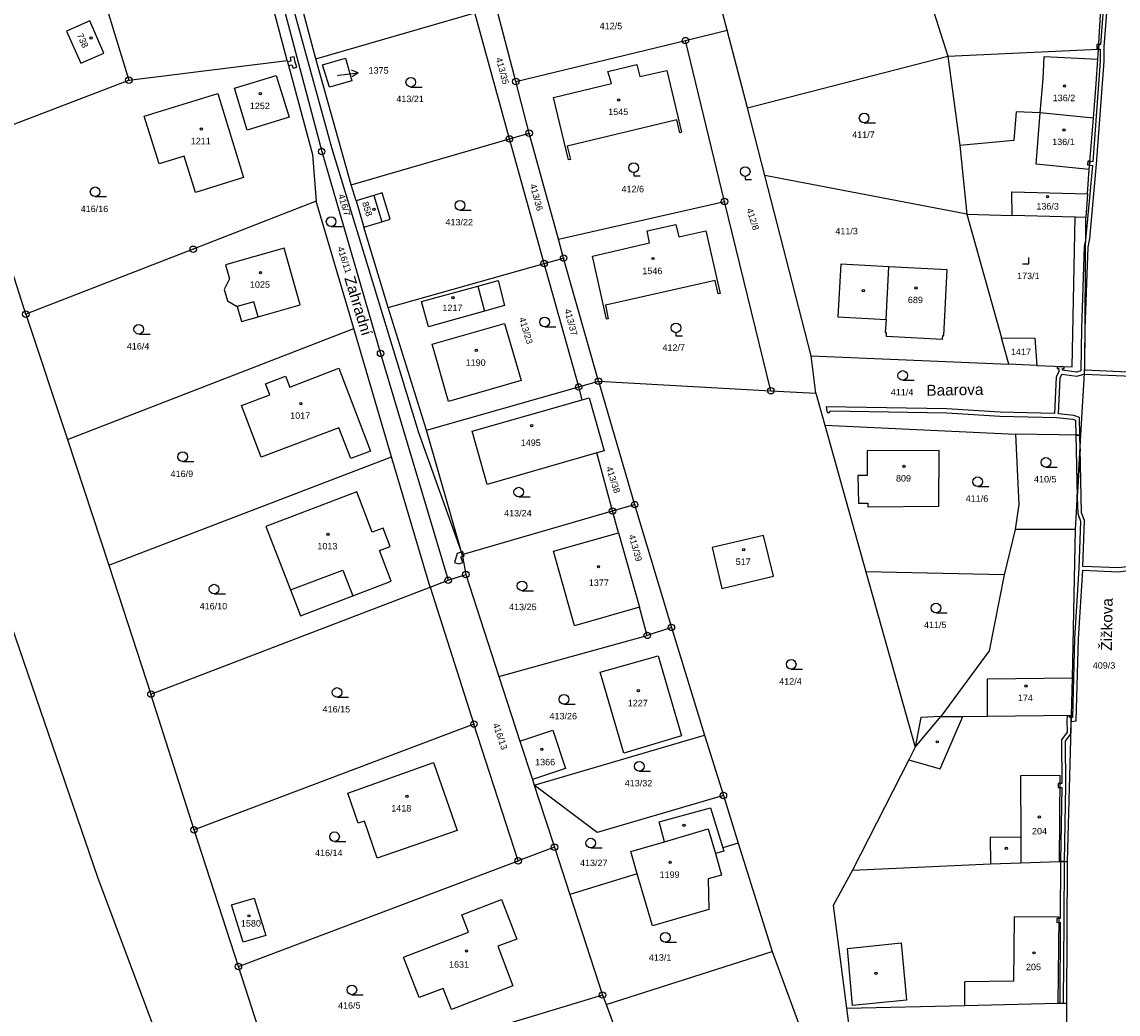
# Model space of a CAD drawing. Header units: metres. Extents: x -747283 to -746243, y -1022515 to -1021544.
# Tile 8 of 43: x -747134 to -746964, y -1022092 to -1021938. Entities that reach past the tile are written whole.
import ezdxf
from ezdxf.enums import TextEntityAlignment as Align

# ---------------------------------------------------------------- set-up
doc = ezdxf.new("R2010")
doc.units = ezdxf.units.M
doc.header["$MEASUREMENT"] = 0
for name, color, linetype in [('1', 251, 'CONTINUOUS'), ('1008', 251, 'CONTINUOUS'), ('1029', 251, 'CONTINUOUS'), ('105', 251, 'CONTINUOUS'), ('18', 251, 'CONTINUOUS'), ('21800', 251, 'CONTINUOUS'), ('21900', 251, 'CONTINUOUS'), ('21999', 251, 'CONTINUOUS'), ('23700', 251, 'CONTINUOUS'), ('304', 251, 'CONTINUOUS'), ('305', 251, 'CONTINUOUS'), ('319', 251, 'CONTINUOUS'), ('402', 251, 'CONTINUOUS'), ('404', 251, 'CONTINUOUS')]:
    doc.layers.add(name, color=color, linetype=linetype)
doc.styles.add('Arial', font='arial.ttf', dxfattribs={"height": 1})
doc.styles.get("Standard").update_dxf_attribs({"font": 'arial.ttf'})

# ---------------------------------------------------------------- blocks, each defined once
blk = doc.blocks.new('4_02$0')
at = {"layer": '404', "linetype": 'Continuous'}
blk.add_circle((-0.01, 0), 0.175, dxfattribs=at)
blk = doc.blocks.new('1029$2')
at = {"layer": '1029', "color": 0, "linetype": 'Continuous'}
for p, q in [((0, 3), (-0.5, 2)), ((0, 0), (0, 3)), ((0, 3), (0.5, 2))]:
    blk.add_line(p, q, dxfattribs=at)
blk = doc.blocks.new('3_19$7')
at = {"layer": '319', "linetype": 'Continuous'}
for p, q in [((-1, 0), (0, 0)), ((0, 0), (0, 1))]:
    blk.add_line(p, q, dxfattribs=at)
blk = doc.blocks.new('3_04$4')
at = {"layer": '304', "linetype": 'Continuous'}
blk.add_line((0.01, 0), (1.76, 0), dxfattribs=at)
blk.add_circle((0.01, 0.75), 0.75, dxfattribs=at)
blk = doc.blocks.new('3_05$8')
at = {"layer": '305', "linetype": 'Continuous'}
for p, q in [((0, 0.5), (0, 0)), ((0, 0), (1, 0))]:
    blk.add_line(p, q, dxfattribs=at)
blk.add_circle((0, 1.25), 0.75, dxfattribs=at)
blk = doc.blocks.new('$14')
at = {"layer": '1', "linetype": 'Continuous'}
for points in [[(-26.76, -58.135), (-26.68, -60.145), (-26.19, -60.755), (-26.49, -62.505), (-27.07, -71.205), (-27.69, -72.125), (-28, -72.595), (-28.23, -76.505), (-28.83, -77.595), (-29.57, -92.475), (-30.14, -111.915), (-30.16, -113.425), (-36.96, -113.145), (-36.93, -112.705), (-36.84, -106.665), (-36.41, -94.035), (-36.11, -92.685), (-35.12, -81.155), (-33.92, -65.195), (-33.91, -62.965), (-32.54, -45.075)], [(-33.14, -45.115), (-34.48, -62.605), (-34.74, -62.605), (-34.78, -63.325), (-34.51, -63.305), (-34.52, -65.175), (-35.69, -80.785), (-36.15, -80.715), (-36.2, -81.315), (-35.74, -81.385), (-36.79, -92.945), (-37.01, -93.955), (-37.44, -106.645), (-37.53, -113.215), (-38.2, -113.435), (-40.37, -113.135), (-40.37, -112.875), (-40.13, -112.885), (-40.12, -112.635), (-41.2, -112.605), (-41.21, -112.855), (-40.97, -112.865), (-40.97, -113.335), (-41.36, -114.235), (-41.6, -119.855), (-50.06, -119.635), (-58.32, -119.145), (-77.03, -118.825), (-76.88, -119.675), (-76.53, -119.695), (-76.41, -119.445), (-58.34, -119.745), (-50.08, -120.235), (-41.33, -120.465), (-38.78, -120.745), (-38.35, -120.895), (-38.29, -123.185), (-37.69, -123.195), (-37.75, -120.475), (-38.64, -120.165), (-41, -119.895), (-40.76, -114.375), (-40.48, -113.725), (-38.14, -114.055), (-36.99, -113.745), (-29.58, -114.045)]]:
    blk.add_lwpolyline(points, dxfattribs=at)
blk = doc.blocks.new('1_05$21')
at = {"layer": '105', "linetype": 'Continuous'}
for radius in [0.5, 0.0303]:
    blk.add_circle((0, 0), radius, dxfattribs=at)

msp = doc.modelspace()

# ---------------------------------------------------------------- linework, layer by layer
at = {"layer": '1029'}
msp.add_line((-747085.03, -1021946.21), (-747084.78, -1021946.17), dxfattribs=at)
at = {"layer": '21800'}
for p, q in [((-746975.51, -1021946.77), (-746975.35, -1021943.28)), ((-746975.35, -1021943.28), (-746967.02, -1021943.68)), ((-746975.97, -1021952.04), (-746975.51, -1021946.77)), ((-746976.62, -1021959.97), (-746975.97, -1021952.04)), ((-746968.4, -1021960.81), (-746976.62, -1021959.97)), ((-747079.37, -1021964.84), (-747078.15, -1021968.93)), ((-746999.89, -1021984.07), (-746999.46, -1021975.92)), ((-747063.25, -1021978.9), (-747062.2, -1021982.81)), ((-747097.97, -1021981.37), (-747100.56, -1021982.1)), ((-747097.31, -1021983.67), (-747097.97, -1021981.37)), ((-747092.32, -1022026.05), (-747084.2, -1022022.98)), ((-747084.2, -1022022.98), (-747082.64, -1022026.99)), ((-746984.13, -1022039.84), (-746970.99, -1022039.71)), ((-746984.13, -1022045.63), (-746984.13, -1022039.84)), ((-746995.38, -1022050.45), (-746991.38, -1022045.7)), ((-746991.49, -1022053.83), (-746988, -1022045.67)), ((-746996.38, -1022052.42), (-746991.49, -1022053.83)), ((-746972.88, -1022054.85), (-746979.03, -1022054.87)), ((-746979.03, -1022054.87), (-746978.98, -1022064.42)), ((-746973, -1022068.19), (-746972.88, -1022054.85)), ((-747034.25, -1022065.12), (-747027.5, -1022063.13)), ((-747027.5, -1022063.13), (-747026.38, -1022066.97)), ((-746978.98, -1022064.42), (-746983.75, -1022064.47)), ((-746983.75, -1022064.47), (-746983.7, -1022068.54)), ((-746978.98, -1022064.42), (-746978.96, -1022068.38)), ((-746980.04, -1022076.76), (-746980.14, -1022086.75)), ((-746973.09, -1022076.82), (-746980.04, -1022076.76)), ((-746973.09, -1022076.82), (-746973.25, -1022090.16)), ((-746980.14, -1022086.75), (-746987.68, -1022086.86)), ((-746987.66, -1022090.51), (-746987.68, -1022086.86))]:
    msp.add_line(p, q, dxfattribs=at)
msp.add_lwpolyline([(-747005.87, -1022081.66), (-746997.56, -1022080.79), (-746996.74, -1022089.7), (-747005.08, -1022090.55), (-747005.87, -1022081.66)], dxfattribs=at)
at = {"layer": '21900'}
for p, q in [((-747092.82, -1021943.89), (-747102.74, -1021906.12)), ((-747024.56, -1021939.19), (-747029.89, -1021918.84)), ((-746966.92, -1021942.16), (-746965.83, -1021923.26)), ((-747088.39, -1021943.65), (-747093.46, -1021924.35)), ((-746994.88, -1021928.7), (-746990.33, -1021943.21)), ((-747121.45, -1021933.74), (-747117.38, -1021946.96)), ((-747057.35, -1021947.17), (-747060.38, -1021935.54)), ((-747088.39, -1021943.65), (-747063.69, -1021936.5)), ((-747058.33, -1021956.08), (-747063.69, -1021936.5)), ((-747031.03, -1021940.82), (-747024.56, -1021939.19)), ((-747021.4, -1021951.27), (-747024.56, -1021939.19)), ((-747057.35, -1021947.17), (-747031.03, -1021940.82)), ((-747024.96, -1021965.78), (-747031.03, -1021940.82)), ((-746990.33, -1021943.21), (-746966.92, -1021942.16)), ((-747117.38, -1021946.96), (-747092.82, -1021943.89)), ((-747082.86, -1021963.22), (-747088.39, -1021943.65)), ((-747021.4, -1021951.27), (-746990.33, -1021943.21)), ((-746990.33, -1021943.21), (-746988.43, -1021957.1)), ((-747142.02, -1021956.4), (-747117.38, -1021946.96)), ((-747055.26, -1021955.19), (-747057.35, -1021947.17)), ((-747018.7, -1021961.75), (-747021.4, -1021951.27)), ((-747058.33, -1021956.08), (-747055.26, -1021955.19)), ((-747050.72, -1021971.64), (-747055.26, -1021955.19)), ((-747082.86, -1021963.22), (-747058.33, -1021956.08)), ((-747052.95, -1021975.41), (-747058.33, -1021956.08)), ((-746988.43, -1021957.1), (-746987.36, -1021967.76)), ((-746987.36, -1021967.76), (-747018.7, -1021961.75)), ((-747011.5, -1021989.74), (-747018.7, -1021961.75)), ((-747082.13, -1021965.66), (-747082.86, -1021963.22)), ((-747082.47, -1021985.51), (-747088.3, -1021965.73)), ((-747082.13, -1021965.66), (-747080.91, -1021969.75)), ((-747050.72, -1021971.64), (-747024.96, -1021965.78)), ((-747017.78, -1021995.14), (-747024.96, -1021965.78)), ((-746968.65, -1021964.58), (-746968.9, -1021968.26)), ((-746987.36, -1021967.76), (-746980.35, -1021967.95)), ((-746987.36, -1021967.76), (-746981.98, -1021986.96)), ((-746970.55, -1021968.22), (-746980.35, -1021967.95)), ((-746968.9, -1021968.26), (-746970.55, -1021968.22)), ((-747133.37, -1021983.26), (-747137.71, -1021969.77)), ((-747077.17, -1021982.25), (-747080.91, -1021969.75)), ((-747049.92, -1021974.56), (-747050.72, -1021971.64)), ((-747052.95, -1021975.41), (-747049.92, -1021974.56)), ((-747044.51, -1021993.67), (-747049.92, -1021974.56)), ((-747077.17, -1021982.25), (-747052.95, -1021975.41)), ((-747047.58, -1021994.56), (-747052.95, -1021975.41)), ((-747071.22, -1022001.28), (-747077.17, -1021982.25)), ((-747133.37, -1021983.26), (-747126.91, -1022002.69)), ((-747126.91, -1022002.69), (-747082.47, -1021985.51)), ((-747076.61, -1022005.4), (-747082.47, -1021985.51)), ((-746980.84, -1021991.04), (-746981.98, -1021986.96)), ((-747011.5, -1021989.74), (-746980.84, -1021991.04)), ((-747010.8, -1021995.53), (-747011.5, -1021989.74)), ((-746976.48, -1021991.23), (-746980.84, -1021991.04)), ((-747071.22, -1022001.28), (-747047.58, -1021994.56)), ((-747047.58, -1021994.56), (-747044.51, -1021993.67)), ((-747047.04, -1021996.55), (-747047.58, -1021994.56)), ((-747044.51, -1021993.67), (-747038.9, -1022012.81)), ((-747044.51, -1021993.67), (-747017.78, -1021995.14)), ((-747064.12, -1022001.43), (-747047.04, -1021996.55)), ((-747047.04, -1021996.55), (-747045.96, -1021996.24)), ((-747045.96, -1021996.24), (-747043.63, -1022004.46)), ((-747017.78, -1021995.14), (-747010.8, -1021995.53)), ((-747010.8, -1021995.53), (-747009.41, -1022000.49)), ((-747065.66, -1022020.56), (-747071.22, -1022001.28)), ((-747061.77, -1022009.7), (-747064.12, -1022001.43)), ((-747009.41, -1022000.49), (-746979.83, -1022001.86)), ((-747009.41, -1022000.49), (-747003.03, -1022023.26)), ((-746969.67, -1022002.03), (-746979.83, -1022001.86)), ((-747126.91, -1022002.69), (-747120.51, -1022022.2)), ((-746970.5, -1022016.7), (-746969.67, -1022002.03)), ((-747044.79, -1022004.8), (-747061.77, -1022009.7)), ((-747043.63, -1022004.46), (-747044.79, -1022004.8)), ((-747042.33, -1022013.8), (-747044.79, -1022004.8)), ((-747120.51, -1022022.2), (-747076.61, -1022005.4)), ((-747070.64, -1022025.64), (-747076.61, -1022005.4)), ((-747042.33, -1022013.8), (-747038.9, -1022012.81)), ((-747038.9, -1022012.81), (-747033.2, -1022031.86)), ((-747065.66, -1022020.56), (-747042.33, -1022013.8)), ((-747041.39, -1022017.17), (-747042.33, -1022013.8)), ((-747051.51, -1022020.05), (-747041.39, -1022017.17)), ((-747041.39, -1022017.17), (-747038.16, -1022028.75)), ((-746979.87, -1022016.65), (-746981.56, -1022023.71)), ((-746970.5, -1022016.7), (-746979.87, -1022016.65)), ((-747065.66, -1022020.56), (-747065.09, -1022023.65)), ((-747048.24, -1022031.6), (-747051.51, -1022020.05)), ((-747120.51, -1022022.2), (-747113.95, -1022042.21)), ((-747067.84, -1022024.55), (-747065.09, -1022023.65)), ((-747065.09, -1022023.65), (-747059.96, -1022039.47)), ((-746981.56, -1022023.71), (-747003.03, -1022023.26)), ((-747003.03, -1022023.26), (-746995.38, -1022050.45)), ((-747113.95, -1022042.21), (-747070.64, -1022025.64)), ((-747070.64, -1022025.64), (-747067.84, -1022024.55)), ((-747070.64, -1022025.64), (-747063.83, -1022046.86)), ((-747038.16, -1022028.75), (-747048.24, -1022031.6)), ((-747036.94, -1022033.1), (-747038.16, -1022028.75)), ((-747033.2, -1022031.86), (-747036.94, -1022033.1)), ((-747033.2, -1022031.86), (-747028.05, -1022048.61)), ((-747059.96, -1022039.47), (-747036.94, -1022033.1)), ((-747059.96, -1022039.47), (-747056.7, -1022049.49)), ((-747107.27, -1022063.28), (-747113.95, -1022042.21)), ((-746971.74, -1022068.17), (-746971.14, -1022045.49)), ((-747063.83, -1022046.86), (-747107.27, -1022063.28)), ((-747056.96, -1022068.09), (-747063.83, -1022046.86)), ((-747056.7, -1022049.49), (-747051.58, -1022047.83)), ((-747056.7, -1022049.49), (-747054.77, -1022055.45)), ((-747054.47, -1022056.36), (-747028.05, -1022048.61)), ((-747051.58, -1022047.83), (-747049.65, -1022053.78)), ((-747028.05, -1022048.61), (-747025.13, -1022057.95)), ((-747049.65, -1022053.78), (-747054.77, -1022055.45)), ((-747054.77, -1022055.45), (-747054.47, -1022056.36)), ((-747025.13, -1022057.95), (-747022.82, -1022065.32)), ((-747100.38, -1022084.48), (-747107.27, -1022063.28)), ((-747051.34, -1022065.97), (-747056.96, -1022068.09)), ((-747051.34, -1022065.97), (-747048.96, -1022073.29)), ((-747022.82, -1022065.32), (-747025.24, -1022066.06)), ((-747022.82, -1022065.32), (-747017.57, -1022082.15)), ((-747100.38, -1022084.48), (-747056.96, -1022068.09)), ((-746971.86, -1022090.16), (-746971.74, -1022068.17)), ((-747038.5, -1022070.1), (-747048.96, -1022073.29)), ((-747048.96, -1022073.29), (-747043.88, -1022088.9)), ((-747043.34, -1022090.38), (-747017.57, -1022082.15)), ((-747094.01, -1022104.04), (-747100.38, -1022084.48)), ((-747043.88, -1022088.9), (-747094.01, -1022104.04)), ((-747043.88, -1022088.9), (-747043.34, -1022090.38)), ((-746971.83, -1022107.95), (-746971.86, -1022090.16)), ((-747043.34, -1022090.38), (-747036.7, -1022108.24)), ((-747006.04, -1022090.96), (-747005.01, -1022098.64))]:
    msp.add_line(p, q, dxfattribs=at)
for points in [[(-747101.86, -1021899.42), (-747085.94, -1021957.4), (-747072.46, -1022001.63), (-747065.66, -1022020.56)], [(-747101.3, -1021905.7), (-747087.46, -1021958.03), (-747078.32, -1021989.35), (-747067.84, -1022024.55)], [(-747123.43, -1021937.76), (-747127.04, -1021939.34), (-747124.85, -1021944.33), (-747121.24, -1021942.75), (-747123.43, -1021937.76)], [(-746967.72, -1021952.84), (-746967.28, -1021947.55), (-746967.02, -1021943.68), (-746966.92, -1021942.16)], [(-747092.82, -1021943.89), (-747088.91, -1021958.49), (-747088.3, -1021965.73)], [(-747082.76, -1021947.08), (-747086.25, -1021948.07), (-747087.32, -1021944.59), (-747083.78, -1021943.53), (-747082.76, -1021947.08)], [(-747038.12, -1021946.4), (-747033.9, -1021945.44), (-747031.61, -1021955.03), (-747031.89, -1021955.11), (-747032.38, -1021953.09), (-747049.35, -1021957.18), (-747048.85, -1021959.27), (-747049.16, -1021959.33), (-747051.49, -1021949.64), (-747042.51, -1021947.49), (-747043.04, -1021945.59), (-747038.57, -1021944.51), (-747038.12, -1021946.4)], [(-747099, -1021954.71), (-747101.01, -1021948.21), (-747094.52, -1021946.21), (-747092.51, -1021952.71), (-747099, -1021954.71)], [(-747114.98, -1021952.52), (-747103.58, -1021949.01), (-747099.59, -1021962.08), (-747107.06, -1021964.38), (-747108.8, -1021958.74), (-747112.69, -1021959.94), (-747114.98, -1021952.52)], [(-746967.72, -1021952.84), (-746975.97, -1021952.04), (-746979.68, -1021951.87), (-746980.06, -1021956.34), (-746988.43, -1021957.1)], [(-746968.65, -1021964.58), (-746968.4, -1021960.81), (-746967.72, -1021952.84)], [(-747080.91, -1021969.75), (-747078.15, -1021968.93), (-747076.85, -1021968.54), (-747078.07, -1021964.45), (-747079.37, -1021964.84), (-747082.13, -1021965.66)], [(-746980.35, -1021967.95), (-746980.38, -1021964.26), (-746968.65, -1021964.58)], [(-747088.3, -1021965.73), (-747107.39, -1021973.2), (-747133.37, -1021983.26)], [(-747042.99, -1021983.98), (-747043.25, -1021984.04), (-747045.46, -1021974.27), (-747036.59, -1021972.22), (-747036.96, -1021970.35), (-747032.5, -1021969.35), (-747032.06, -1021971.25), (-747027.87, -1021970.32), (-747025.65, -1021980.06), (-747025.94, -1021980.11), (-747026.43, -1021978.02), (-747043.44, -1021981.88), (-747042.99, -1021983.98)], [(-746976.48, -1021991.23), (-746971.01, -1021991.44), (-746970.55, -1021968.22)], [(-746969.67, -1022002.03), (-746969.07, -1021991.54), (-746968.9, -1021968.26)], [(-747102.09, -1021981.19), (-747100.56, -1021982.1), (-747099.92, -1021984.4), (-747097.31, -1021983.67), (-747090.78, -1021981.82), (-747093.27, -1021973.02), (-747102.4, -1021975.62), (-747101.77, -1021977.8), (-747102.59, -1021979.43), (-747102.09, -1021981.19)], [(-746999.46, -1021975.92), (-747006.92, -1021975.52), (-747007.35, -1021983.68), (-746999.89, -1021984.07), (-747000.01, -1021986.09), (-746999.86, -1021986.1), (-746999.89, -1021986.7), (-746991.14, -1021987.16), (-746991.1, -1021986.56), (-746990.95, -1021986.57), (-746990.42, -1021976.39), (-746999.46, -1021975.92)], [(-747063.25, -1021978.9), (-747060.07, -1021978.02), (-747059.08, -1021981.91), (-747062.2, -1021982.81), (-747070.9, -1021985.25)], [(-747070.9, -1021985.25), (-747071.97, -1021981.32), (-747063.25, -1021978.9)], [(-747067.79, -1021996.8), (-747070.34, -1021987.9), (-747059.07, -1021984.69), (-747056.5, -1021993.57), (-747067.79, -1021996.8)], [(-746981.98, -1021986.96), (-746976.83, -1021986.98), (-746976.48, -1021991.23)], [(-747095.52, -1021995.76), (-747096.16, -1021994.08), (-747093.06, -1021992.9), (-747092.42, -1021994.57), (-747084.82, -1021991.66), (-747079.89, -1022004.52), (-747082.96, -1022005.64), (-747084.82, -1022000.88), (-747096.85, -1022005.44), (-747099.9, -1021997.44), (-747095.52, -1021995.76)], [(-746979.83, -1022001.86), (-746979.27, -1022012.78), (-746979.87, -1022016.65)], [(-747002.72, -1022013.18), (-746991.72, -1022013.08), (-746991.66, -1022004.41), (-747002.82, -1022004.47), (-747002.8, -1022008.28), (-747004.25, -1022008.3), (-747004.18, -1022012.59), (-747002.72, -1022012.57), (-747002.72, -1022013.18)], [(-747077.91, -1022016.47), (-747079.61, -1022017.11), (-747082.02, -1022010.83), (-747096.14, -1022016.2), (-747092.32, -1022026.05), (-747090.77, -1022030.07), (-747082.64, -1022026.99), (-747076.67, -1022024.71), (-747078.51, -1022019.93), (-747076.83, -1022019.29), (-747077.91, -1022016.47)], [(-746971.14, -1022045.49), (-746970.99, -1022039.71), (-746970.5, -1022016.7)], [(-747025.36, -1022025.81), (-747017.38, -1022023.9), (-747018.89, -1022017.58), (-747026.87, -1022019.49), (-747025.36, -1022025.81)], [(-746981.56, -1022023.71), (-746983.89, -1022035.51), (-746991.38, -1022045.7)], [(-747044.26, -1022038.83), (-747035.27, -1022036.25), (-747031.62, -1022048.7), (-747040.57, -1022051.39), (-747044.26, -1022038.83)], [(-746991.38, -1022045.7), (-746994.52, -1022045.85), (-746995.38, -1022050.45)], [(-746991.38, -1022045.7), (-746988, -1022045.67), (-746984.13, -1022045.63), (-746971.14, -1022045.49)], [(-746995.38, -1022050.45), (-746996.38, -1022052.42), (-747005.11, -1022069.51)], [(-747066.43, -1022063.4), (-747078.83, -1022067.67), (-747080.81, -1022061.92), (-747081.79, -1022062.26), (-747083.39, -1022057.6), (-747070.1, -1022052.84), (-747066.43, -1022063.4)], [(-747025.13, -1022057.95), (-747044.74, -1022063.71), (-747054.47, -1022056.36)], [(-747054.47, -1022056.36), (-747053.83, -1022058.41), (-747051.34, -1022065.97)], [(-747038.5, -1022070.1), (-747039.51, -1022066.65), (-747034.25, -1022065.12), (-747035.12, -1022062.02), (-747027.14, -1022059.85), (-747025.24, -1022066.06)], [(-747025.24, -1022066.06), (-747025.08, -1022066.6), (-747026.38, -1022066.97), (-747025.41, -1022070.3), (-747027.48, -1022070.9), (-747027.4, -1022075.61), (-747036.15, -1022078.17), (-747038.5, -1022070.1)], [(-747005.11, -1022069.51), (-746983.7, -1022068.54), (-746978.96, -1022068.38), (-746973, -1022068.19), (-746971.74, -1022068.17)], [(-747005.11, -1022069.51), (-747008.1, -1022075.02), (-747006.04, -1022090.96)], [(-747096.12, -1022079.65), (-747099.63, -1022080.71), (-747101.46, -1022074.89), (-747097.96, -1022073.85), (-747096.12, -1022079.65)], [(-747065.74, -1022076.45), (-747059.55, -1022074.07), (-747057.17, -1022080.23), (-747060.15, -1022081.33), (-747057.78, -1022087.46), (-747067.34, -1022091.17), (-747068.6, -1022087.88), (-747072.34, -1022089.31), (-747074.75, -1022083.02), (-747064.67, -1022079.15), (-747065.74, -1022076.45)], [(-747017.57, -1022082.15), (-747008.86, -1022105.78), (-747004.14, -1022105.08)], [(-747006.04, -1022090.96), (-746987.66, -1022090.51), (-746973.25, -1022090.16), (-746971.86, -1022090.16)]]:
    msp.add_lwpolyline(points, dxfattribs=at)
at = {"layer": '21999'}
msp.add_lwpolyline([(-747149.06, -1021992.59), (-747122.25, -1022070.62), (-747104.83, -1022117.24), (-747094.4, -1022138.62), (-747072.82, -1022198.48), (-747052.59, -1022263.45), (-747037.58, -1022314.16)], dxfattribs=at)
at = {"layer": '23700'}
for points in [[(-746966.92, -1021942.16), (-746966.88, -1021941.44), (-746967.18, -1021941.43), (-746967.2, -1021942.13), (-746966.92, -1021942.16)], [(-747092.24, -1021943.99), (-747092.76, -1021944.11), (-747092.61, -1021944.69), (-747092.09, -1021944.57), (-747091.89, -1021945.12), (-747091.33, -1021944.93), (-747091.59, -1021944.18), (-747091.73, -1021943.32), (-747092.34, -1021943.42), (-747092.24, -1021943.99)], [(-746968.57, -1021959.51), (-746968.66, -1021960.1), (-746968.34, -1021960.15), (-746968.29, -1021959.55), (-746968.57, -1021959.51)], [(-746970.22, -1022011.68), (-746969.79, -1022004.09), (-746969.83, -1022002.03), (-746970.43, -1022002.02), (-746970.22, -1022011.68)], [(-746960.09, -1022023.12), (-746960.07, -1022022.35), (-746961.23, -1022022.29), (-746963.84, -1022022.64), (-746969.35, -1022022.39), (-746969.1, -1022015.27), (-746969.56, -1022014.08), (-746969.79, -1022004.09), (-746970.22, -1022011.68), (-746970.16, -1022014.2), (-746969.7, -1022015.37), (-746969.96, -1022022.67), (-746970.64, -1022033.6), (-746970.97, -1022045.84), (-746971.15, -1022045.87), (-746971.17, -1022046.48), (-746970.39, -1022046.34), (-746970.04, -1022033.62), (-746969.38, -1022022.99), (-746963.82, -1022023.24), (-746961.23, -1022022.89), (-746960.09, -1022023.12)], [(-747065.6, -1022020.87), (-747065.66, -1022020.56), (-747065.77, -1022020.17), (-747065.8, -1022020.18), (-747066.45, -1022020.39), (-747066.84, -1022021.79), (-747066.18, -1022021.98), (-747065.57, -1022021.78), (-747065.88, -1022020.94), (-747065.6, -1022020.87)], [(-747065.77, -1022020.17), (-747065.66, -1022020.56), (-747065.44, -1022020.5), (-747065.55, -1022020.09), (-747065.77, -1022020.17)], [(-747065.44, -1022020.5), (-747065.66, -1022020.56), (-747065.6, -1022020.87), (-747065.36, -1022020.8), (-747065.44, -1022020.5)], [(-746971.77, -1022048.12), (-746972.66, -1022049.33), (-746972.62, -1022056.09), (-746973.19, -1022056.09), (-746973.19, -1022056.69), (-746972.63, -1022056.69), (-746972.82, -1022068.19), (-746972.22, -1022068.18), (-746972.02, -1022056.39), (-746972.06, -1022049.53), (-746971.22, -1022048.37), (-746971.17, -1022046.48), (-746971.15, -1022045.87), (-746971.3, -1022045.89), (-746971.45, -1022045.62), (-746971.79, -1022045.62), (-746971.86, -1022046.27), (-746971.77, -1022048.12)], [(-746972.35, -1022090.16), (-746972.28, -1022077.31), (-746972.22, -1022068.18), (-746972.82, -1022068.19), (-746972.88, -1022077.02), (-746973.41, -1022077.03), (-746973.39, -1022077.63), (-746972.88, -1022077.62), (-746972.95, -1022090.16), (-746972.35, -1022090.16)]]:
    msp.add_lwpolyline(points, close=True, dxfattribs=at)

# ---------------------------------------------------------------- block references
at = {"layer": '1029', "rotation": 276.9999999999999}
msp.add_blockref('1029$2', (-747084.78, -1021946.17), dxfattribs=at)
at = {"layer": '105'}
for p in [(-747031.03, -1021940.82), (-747117.38, -1021946.96), (-747057.35, -1021947.17), (-747058.33, -1021956.08), (-747055.26, -1021955.19), (-747087.46, -1021958.03), (-747024.96, -1021965.78), (-747107.39, -1021973.2), (-747049.92, -1021974.56), (-747052.95, -1021975.41), (-747133.37, -1021983.26), (-747078.32, -1021989.35), (-747044.51, -1021993.67), (-747047.58, -1021994.56), (-747017.78, -1021995.14), (-747042.33, -1022013.8), (-747038.9, -1022012.81), (-747065.09, -1022023.65), (-747067.84, -1022024.55), (-747033.2, -1022031.86), (-747036.94, -1022033.1), (-747113.95, -1022042.21), (-747063.83, -1022046.86), (-747025.13, -1022057.95), (-747107.27, -1022063.28), (-747051.34, -1022065.97), (-747056.96, -1022068.09), (-747100.38, -1022084.48), (-747043.88, -1022088.9)]:
    msp.add_blockref('1_05$21', p, dxfattribs=at)
at = {"layer": '23700'}
msp.add_blockref('$14', (-746932.14, -1021878.83), dxfattribs=at)
at = {"layer": '304'}
for p in [(-747073.64, -1021948.02), (-747003.3, -1021953.57), (-747122.62, -1021965.03), (-747066.02, -1021967.14), (-747086, -1021969.66), (-747115.85, -1021986.35), (-747052.87, -1021985.24), (-746997.31, -1021993.53), (-747109.05, -1022006.13), (-746975.09, -1022007.02), (-746985.68, -1022010.02), (-747056.89, -1022011.63), (-747104.16, -1022026.68), (-747056.38, -1022026.17), (-746992.16, -1022029.62), (-747014.62, -1022038.34), (-747085.08, -1022042.71), (-747049.88, -1022043.78), (-747038.2, -1022054.18), (-747085.48, -1022065.1), (-747045.72, -1022066.08), (-747034.15, -1022080.71), (-747082.79, -1022088.85)]:
    msp.add_blockref('3_04$4', p, dxfattribs=at)
at = {"layer": '305'}
for p in [(-747039.05, -1021961.79), (-747021.75, -1021962.38), (-747032.49, -1021986.64)]:
    msp.add_blockref('3_05$8', p, dxfattribs=at)
at = {"layer": '319'}
msp.add_blockref('3_19$7', (-746977.72, -1021975.48), dxfattribs=at)
at = {"layer": '402'}
for p in [(-747003.41, -1021979.61), (-746991.93, -1022049.62), (-747031.23, -1022062.56), (-746981.23, -1022066.14), (-747001.46, -1022085.52)]:
    msp.add_blockref('4_02$0', p, dxfattribs=at)
at = {"layer": '404'}
for p in [(-747123.23, -1021940.43), (-747096.96, -1021949.05), (-746972.19, -1021947.87), (-747041.39, -1021950.05), (-747106.12, -1021954.55), (-746972.27, -1021954.68), (-746974.83, -1021965.03), (-747079.34, -1021966.99), (-747036.05, -1021974.63), (-747096.94, -1021976.82), (-746995.24, -1021979.2), (-747067.09, -1021980.69), (-747063.47, -1021988.88), (-747090.69, -1021997.15), (-747054.88, -1022000.55), (-746997.09, -1022006.88), (-747086.47, -1022017.41), (-747021.96, -1022019.82), (-747044.5, -1022022.45), (-746978.17, -1022040.94), (-747038.31, -1022041.7), (-747053.29, -1022050.79), (-747074.22, -1022058.09), (-746976.12, -1022061.28), (-747033.38, -1022068.33), (-747098.74, -1022076.62), (-747064.98, -1022082.06), (-746976.91, -1022082.36)]:
    msp.add_blockref('4_02$0', p, dxfattribs=at)

# ---------------------------------------------------------------- texts
at = {"layer": '1008'}
for s, rotation, p in [('Zahradní', 287, (-747081.77, -1021981.97)), ('Baarova', 1, (-746989.21, -1021995.01)), ('Žižkova', 89, (-746965.64, -1022031.4))]:
    msp.add_text(s, height=1.7, rotation=rotation, dxfattribs=at).set_placement(p, align=Align.MIDDLE_CENTER)
at = {"layer": '18', "style": 'Arial'}
for s, p in [('412/5', (-747042.58, -1021939.36)), ('1375', (-747078.63, -1021946.24)), ('1252', (-747097.06, -1021951.75)), ('1545', (-747041.45, -1021952.66)), ('412/6', (-747039.19, -1021964.65)), ('136/3', (-746974.83, -1021967.33)), ('416/16', (-747122.72, -1021967.73)), ('1546', (-747036.16, -1021977.36)), ('1217', (-747067.17, -1021983.09)), ('416/4', (-747115.95, -1021989.05)), ('412/7', (-747032.84, -1021989.26)), ('1417', (-746978.96, -1021989.92)), ('1190', (-747063.57, -1021991.58)), ('1495', (-747055.02, -1022004.01)), ('416/9', (-747109.15, -1022008.83)), ('413/24', (-747057.02, -1022014.95)), ('1377', (-747044.45, -1022025.73)), ('416/10', (-747104.26, -1022029.38)), ('413/25', (-747056.25, -1022029.49)), ('412/4', (-747014.72, -1022041.04)), ('1227', (-747038.41, -1022044.4)), ('1366', (-747052.79, -1022053.56)), ('1418', (-747075.11, -1022060.73)), ('1199', (-747033.48, -1022071.03)), ('1580', (-747098.44, -1022078.58)), ('413/1', (-747034.95, -1022083.88))]:
    msp.add_text(s, height=1, dxfattribs=at).set_placement(p, align=Align.BOTTOM_CENTER)
for s, rotation, p in [('738', 294, (-747124.54, -1021940.8)), ('416/11', 288, (-747083.92, -1021974.84)), ('416/13', 289, (-747059.76, -1022048.77))]:
    msp.add_text(s, height=1, rotation=rotation, dxfattribs=at).set_placement(p, align=Align.MIDDLE_CENTER)
for s, rotation, p in [('413/35', 285, (-747060.19, -1021945.72)), ('413/36', 285, (-747054.91, -1021965.34)), ('412/8', 288, (-747021.32, -1021968.77)), ('413/37', 285, (-747049.55, -1021984.72)), ('413/23', 287, (-747056.53, -1021986.04)), ('413/38', 288, (-747042.98, -1022009.2)), ('413/39', 286, (-747039.55, -1022019.75))]:
    msp.add_text(s, height=1, rotation=rotation, dxfattribs=at).set_placement(p, align=Align.BOTTOM_CENTER)
for s, p in [('136/2', (-746972.29, -1021949.72)), ('413/21', (-747073.74, -1021949.87)), ('1211', (-747106.22, -1021956.4)), ('411/7', (-747003.4, -1021955.42)), ('136/1', (-746972.37, -1021956.53)), ('413/22', (-747066.12, -1021968.99)), ('411/3', (-747006.02, -1021970.38)), ('173/1', (-746977.82, -1021977.33)), ('1025', (-747097.04, -1021978.67)), ('689', (-746995.34, -1021981.05)), ('411/4', (-746997.41, -1021995.38)), ('1017', (-747090.79, -1021999)), ('809', (-746997.19, -1022008.73)), ('410/5', (-746975.19, -1022008.87)), ('411/6', (-746985.78, -1022011.87)), ('1013', (-747086.57, -1022019.26)), ('517', (-747022.06, -1022021.67)), ('411/5', (-746992.26, -1022031.47)), ('409/3', (-746966.07, -1022037.77)), ('174', (-746978.27, -1022042.79)), ('416/15', (-747085.18, -1022044.56)), ('413/26', (-747049.98, -1022045.63)), ('413/32', (-747038.3, -1022056.03)), ('204', (-746976.08, -1022063.48)), ('416/14', (-747086.36, -1022066.85)), ('413/27', (-747045.24, -1022068.4)), ('205', (-746977.02, -1022084.55)), ('416/5', (-747083.18, -1022090.52))]:
    msp.add_text(s, height=1, dxfattribs=at).set_placement(p, align=Align.MIDDLE_CENTER)
for s, p in [('416/7', (-747085.22, -1021964.88)), ('858', (-747081.48, -1021966.06))]:
    msp.add_text(s, height=1, rotation=287, dxfattribs=at).set_placement(p, align=Align.BOTTOM_LEFT)
msp.add_text('1631', height=1, dxfattribs=at).set_placement((-747067.7, -1022084.96), align=Align.BOTTOM_LEFT)

doc.saveas('drawing.dxf')
